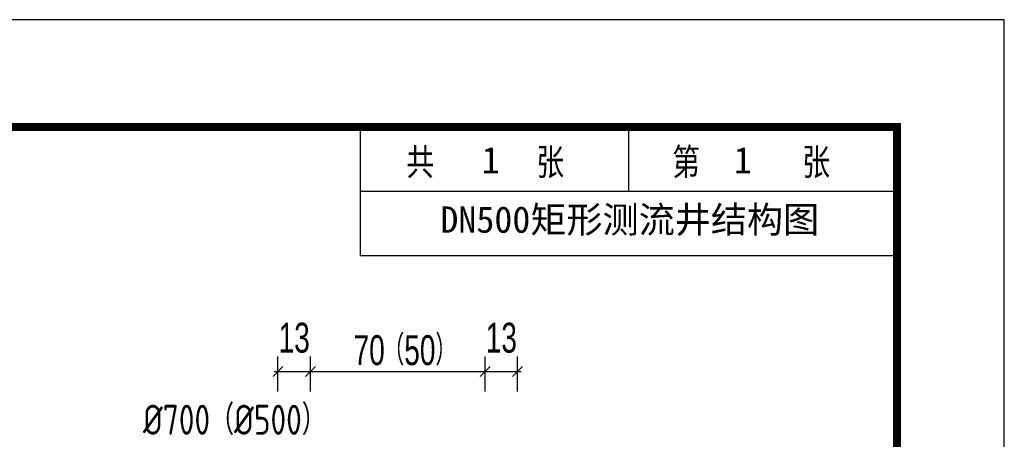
# Model space of a CAD drawing. Extents: x 1086357 to 1139099, y 3355738 to 3395504.
# Tile 10 of 18: x 1100471 to 1104417, y 3371070 to 3372753. Entities that reach past the tile are written whole.
import ezdxf
from ezdxf.enums import TextEntityAlignment as Align

# ---------------------------------------------------------------- set-up
doc = ezdxf.new("R2010")
doc.units = 0
doc.layers.get('0').update_dxf_attribs({"linetype": 'CONTINUOUS'})
doc.layers.get('Defpoints').update_dxf_attribs({"linetype": 'CONTINUOUS'})
doc.layers.add('GPSCOMMON', color=7, linetype='CONTINUOUS')
doc.layers.add('标注', color=7, linetype='CONTINUOUS', lineweight=25)
doc.styles.add('gpshz', font='tssdeng.shx', dxfattribs={"width": 0.7, "height": 2.5, "bigfont": 'hztxt.shx'})
doc.styles.add('HZTXT', font='hztxt_e.shx', dxfattribs={"width": 0.7, "bigfont": 'hztxt.shx'})
doc.styles.add('图签', font='txt', dxfattribs={"width": 0.66})
doc.styles.add('宋体', font='txt')
doc.dimstyles.new('0.1', dxfattribs={"dimscale": 0, "dimtxt": 140, "dimasz": 60, "dimexe": 40, "dimexo": 10, "dimgap": 15, "dimtad": 1, "dimdec": 0, "dimlfac": 0.1, "dimzin": 0, "dimdsep": 46, "dimtxsty": 'HZTXT', "dimblk1": 'ARCHTICK', "dimblk2": 'ARCHTICK', "dimsah": 1, "dimcen": -0.09, "dimdle": 15, "dimclrd": 7, "dimclre": 7, "dimclrt": 7, "dimadec": 1, "dimazin": 0, "dimtfac": 1, "dimtdec": 0, "dimtofl": 0, "dimtmove": 2, "dimatfit": 3, "dimldrblk": 'ARCHTICK', "dimfxl": 0, "dimtolj": 1, "dimtzin": 0, "dimarcsym": 0})

# ---------------------------------------------------------------- blocks, each defined once
blk = doc.blocks.new('*U136')
at = {"color": 0, "linetype": 'Continuous'}
for p, q in [((360, 275), (360, 287)), ((385, 281), (385, 287)), ((410, 275), (410, 287)), ((360, 281), (410, 281)), ((360, 275), (410, 275))]:
    blk.add_line(p, q, dxfattribs=at)
blk.add_lwpolyline([(0, 0), (420, 0), (420, 297), (0, 297)], close=True, dxfattribs=at)
at = {"color": 0, "linetype": 'Continuous', "const_width": 0.75}
blk.add_lwpolyline([(410, 10), (410, 287), (25, 287), (25, 10), (410, 10)], dxfattribs=at)
at = {"color": 0, "linetype": 'Continuous', "style": '图签', "width": 0.8}
for s, p in [('共       张', (364.264, 282.49)), ('第       张', (389.044, 282.49))]:
    blk.add_text(s, height=2.5, dxfattribs=at).set_placement(p)
at = {"color": 0, "linetype": 'Continuous', "style": '图签', "flags": 8}
for tag, p, p2 in [('设计总负责', (130.25, 28.989), (141.113, 28.989)), ('工程名称', (283.25, 28.989), (325.75, 28.989)), ('图纸编号', (345.132, 28.989), (381.757, 28.989)), ('子项名称', (283.25, 20.989), (325.75, 20.989))]:
    blk.add_attdef(tag, text='', height=2.5, dxfattribs=at).set_placement(p, p2, align=Align.FIT)
at = {"color": 0, "linetype": 'Continuous', "ltscale": 0.055, "style": '图签', "flags": 8}
for tag, p, p2 in [('审定', (172.25, 28.989), (183.75, 28.989)), ('设计', (214.25, 28.989), (225.75, 28.989)), ('工程编号', (256.25, 28.989), (266.75, 28.989)), ('版本', (397.866, 28.989), (408.75, 28.989)), ('审核', (172.25, 20.989), (183.75, 20.989)), ('注册工程师', (214.25, 20.989), (225.75, 20.989)), ('设计负责', (130.25, 20.989), (141.113, 20.989)), ('图纸比例', (256.25, 20.989), (266.75, 20.989)), ('专业负责', (130.25, 12.65), (141.113, 12.65)), ('校核', (172.25, 12.65), (183.75, 12.65)), ('注册建筑师', (214.25, 12.65), (225.75, 12.65)), ('出图日期', (256.25, 12.65), (266.75, 12.65))]:
    blk.add_attdef(tag, text='', height=2.5, dxfattribs=at).set_placement(p, p2, align=Align.FIT)
at = {"color": 0, "linetype": 'Continuous', "style": '图签'}
for tag, p, width in [('设计证书', (43.257, 16.372), 1.55), ('咨询证书', (43.257, 12.877), 0.9)]:
    blk.add_attdef(tag, p, '', height=2, dxfattribs=dict(at, width=width))
at = {"color": 0, "linetype": 'Continuous', "style": '图签', "width": 0.85}
for tag, height, p in [('图纸名称_2_1', 2.2, (305.023, 15.122)), ('图纸名称_1_1', 2.5, (305.023, 13.354)), ('图纸名称_2_2', 2.2, (305.023, 11.512))]:
    blk.add_attdef(tag, text='', height=height, dxfattribs=at).set_placement(p, align=Align.CENTER)
blk = doc.blocks.new('_Oblique')
at = {"color": 0, "linetype": 'ByBlock', "lineweight": -2}
blk.add_line((-0.5, -0.5), (0.5, 0.5), dxfattribs=at)
blk = doc.blocks.new('*D399')
at = {"color": 7, "lineweight": -2}
for p, q in [((1101506.1, 3371262.1), (1101506.1, 3371402.1)), ((1101636.1, 3371262.1), (1101636.1, 3371402.1)), ((1101491.1, 3371342.1), (1101651.1, 3371342.1))]:
    blk.add_line(p, q, dxfattribs=at)
at = {"layer": 'Defpoints', "color": 0}
for p in [(1101636.1, 3371342.1), (1101506.1, 3371191.4), (1101636.1, 3371190.7)]:
    blk.add_point(p, dxfattribs=at)
at = {"color": 7, "lineweight": -2, "xscale": 40, "yscale": 40, "zscale": 40, "rotation": 180}
blk.add_blockref('_Oblique', (1101506.1, 3371342.1), dxfattribs=at)
at = {"color": 7, "lineweight": -2, "xscale": 40, "yscale": 40, "zscale": 40}
blk.add_blockref('_Oblique', (1101636.1, 3371342.1), dxfattribs=at)
at = {"color": 7, "insert": (1101571.1, 3371477.1), "char_height": 120, "attachment_point": 5, "style": 'HZTXT'}
blk.add_mtext('\\A1;13', dxfattribs=at)
blk = doc.blocks.new('_ARCHTICK')
at = {"color": 0, "linetype": 'ByBlock', "const_width": 0.15}
blk.add_lwpolyline([(-0.5, -0.5), (0.5, 0.5)], dxfattribs=at)
blk = doc.blocks.new('*D400')
at = {"color": 7, "lineweight": -2}
for p, q in [((1101636.1, 3371262.1), (1101636.1, 3371402.1)), ((1102336.1, 3371262.1), (1102336.1, 3371402.1)), ((1101621.1, 3371342.1), (1102351.1, 3371342.1))]:
    blk.add_line(p, q, dxfattribs=at)
at = {"layer": 'Defpoints', "color": 0}
for p in [(1102336.1, 3371342.1), (1101636.1, 3371190.7), (1102336.1, 3371189.9)]:
    blk.add_point(p, dxfattribs=at)
at = {"color": 7, "lineweight": -2, "xscale": 40, "yscale": 40, "zscale": 40, "rotation": 180}
blk.add_blockref('_Oblique', (1101636.1, 3371342.1), dxfattribs=at)
at = {"color": 7, "lineweight": -2, "xscale": 40, "yscale": 40, "zscale": 40}
blk.add_blockref('_Oblique', (1102336.1, 3371342.1), dxfattribs=at)
at = {"color": 7, "insert": (1101871.5, 3371427.1), "char_height": 120, "attachment_point": 5, "style": 'HZTXT'}
blk.add_mtext('\\A1;70', dxfattribs=at)
blk = doc.blocks.new('*D401')
at = {"color": 7, "lineweight": -2}
for p, q in [((1102336.1, 3371262.1), (1102336.1, 3371402.1)), ((1102466.1, 3371262.1), (1102466.1, 3371402.1)), ((1102321.1, 3371342.1), (1102481.1, 3371342.1))]:
    blk.add_line(p, q, dxfattribs=at)
at = {"layer": 'Defpoints', "color": 0}
for p in [(1102466.1, 3371342.1), (1102336.1, 3371189.9), (1102466.1, 3371183)]:
    blk.add_point(p, dxfattribs=at)
at = {"color": 7, "lineweight": -2, "xscale": 40, "yscale": 40, "zscale": 40, "rotation": 180}
blk.add_blockref('_Oblique', (1102336.1, 3371342.1), dxfattribs=at)
at = {"color": 7, "lineweight": -2, "xscale": 40, "yscale": 40, "zscale": 40}
blk.add_blockref('_Oblique', (1102466.1, 3371342.1), dxfattribs=at)
at = {"color": 7, "insert": (1102401.1, 3371477.1), "char_height": 120, "attachment_point": 5, "style": 'HZTXT'}
blk.add_mtext('\\A1;13', dxfattribs=at)
blk = doc.blocks.new('20180504.1601453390')
at = {"color": 4, "linetype": 'Continuous', "xscale": 43, "yscale": 43, "zscale": 43}
blk.add_blockref('*U136', (1086356.712, 3359982.426), dxfattribs=at)
at = {"style": 'gpshz', "width": 0.8}
blk.add_text('%%C700（%%C500）', height=120, dxfattribs=at).set_placement((1100965.215, 3371088.877))
at = {"color": 7, "insert": (1102074.599, 3371426.882), "char_height": 120, "attachment_point": 5, "style": 'HZTXT'}
blk.add_mtext('\\A1;（50）', dxfattribs=at)
at = {"layer": '标注', "lineweight": -3, "style": '宋体'}
for s, p in [('1             1', (1102322.618, 3372137.225)), ('DN500矩形测流井结构图', (1102156.68, 3371898.729))]:
    blk.add_text(s, height=106.07143, dxfattribs=at).set_placement(p)
for base, p1, p2, picture, middle in [((1101636.099, 3371342.135), (1101506.099, 3371191.432), (1101636.099, 3371190.722), '*D399', (1101571.099, 3371477.135)), ((1102466.099, 3371342.135), (1102336.099, 3371189.922), (1102466.099, 3371182.952), '*D401', (1102401.099, 3371477.135)), ((1102336.099, 3371342.135), (1101636.099, 3371190.722), (1102336.099, 3371189.922), '*D400', (1101871.526, 3371427.135))]:
    dim = blk.add_linear_dim(base=base, p1=p1, p2=p2, dimstyle='0.1', override={"dimscale": 1, "dimtxt": 120, "dimasz": 40, "dimexe": 60, "dimexo": 60, "dimzin": 8, "dimblk1": 'Oblique', "dimblk2": 'Oblique', "dimfxl": 80, "dimfxlon": 1})
    dim.commit()
    dim.dimension.update_dxf_attribs({"geometry": picture, "text_midpoint": middle, "dimtype": 160})

msp = doc.modelspace()

# ---------------------------------------------------------------- block references
at = {"layer": 'GPSCOMMON'}
msp.add_blockref('20180504.1601453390', (0, 0), dxfattribs=at)

doc.saveas('drawing.dxf')
